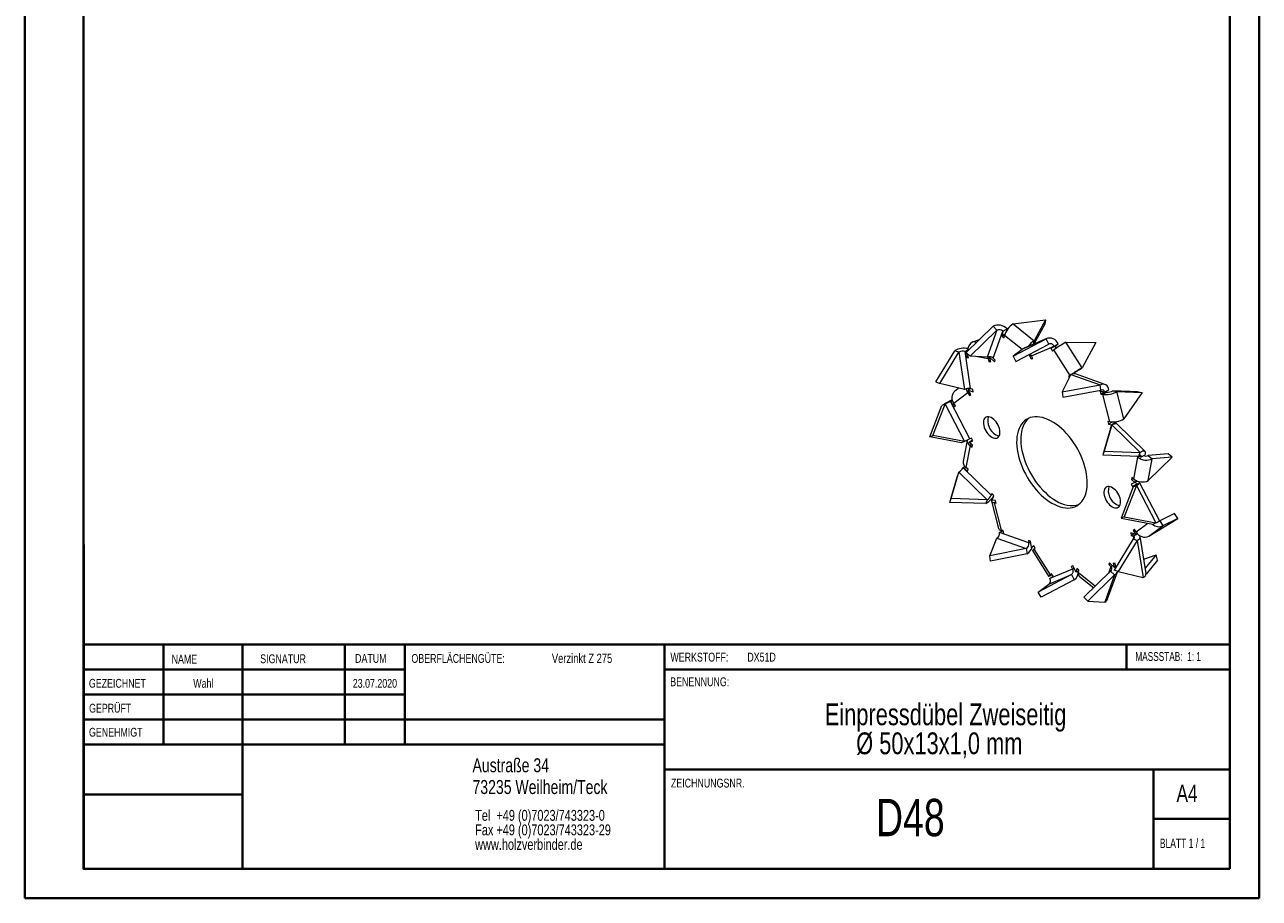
# Model space of a CAD drawing. Header units: millimetres. Extents: x 0 to 210, y 0 to 297.
# Tile 1 of 2: x 0 to 210, y 0 to 149. Entities that reach past the tile are written whole.
import ezdxf

# ---------------------------------------------------------------- set-up
doc = ezdxf.new("R2010")
doc.units = ezdxf.units.MM
doc.styles.add('SLDTEXTSTYLE0', font='TXT', dxfattribs={"width": 0.75})
doc.styles.add('SLDTEXTSTYLE1', font='TXT', dxfattribs={"width": 0.681818})
doc.styles.add('SLDTEXTSTYLE2', font='TXT', dxfattribs={"width": 0.7})

# ---------------------------------------------------------------- blocks, each defined once
blk = doc.blocks.new('SW_NOTE_0')
at = {"color": 0, "linetype": 'Continuous', "lineweight": 0, "char_height": 1.8521, "attachment_point": 1, "style": 'SLDTEXTSTYLE0'}
for s, insert in [('Tel  +49 (0)7023/743323-0', (0, 2.39)), ('Fax +49 (0)7023/743323-29', (0, -0.08)), ('www.holzverbinder.de', (0, -2.55))]:
    blk.add_mtext(s, dxfattribs=dict(at, insert=insert))
blk = doc.blocks.new('SW_NOTE_1')
at = {"color": 0, "linetype": 'Continuous', "lineweight": 0, "char_height": 3.7042, "attachment_point": 2, "style": 'SLDTEXTSTYLE0'}
for s, insert in [('Einpressdübel Zweiseitig', (28.01, 4.77)), ('Ø 50x13x1,0 mm', (26.95, -0.16))]:
    blk.add_mtext(s, dxfattribs=dict(at, insert=insert))

msp = doc.modelspace()

# ---------------------------------------------------------------- linework, layer by layer
at = {"color": 7, "linetype": 'Continuous', "lineweight": 40}
for p, q in [((0.08, 0.21), (0.08, 297.21)), ((210.08, 0.21), (210.08, 297.21)), ((10.08, 5.21), (10.08, 292.21)), ((205.08, 5.21), (205.08, 292.21)), ((10.11, 60.37), (10.11, 5.12)), ((205.08, 43.37), (10.11, 43.37)), ((23.71, 43.37), (23.71, 26.37)), ((37.1, 43.37), (37.1, 5.12)), ((54.51, 43.37), (54.51, 26.37)), ((64.71, 26.37), (64.71, 43.37)), ((108.91, 43.37), (108.91, 5.12)), ((187.47, 39.12), (187.47, 43.37)), ((64.71, 39.1), (10.11, 39.1)), ((205.08, 39.12), (108.91, 39.12)), ((64.71, 34.87), (10.11, 34.87)), ((108.91, 30.62), (10.11, 30.62)), ((108.91, 26.37), (10.11, 26.37)), ((108.91, 22.12), (205.08, 22.12)), ((192.08, 5.21), (192.08, 22.21)), ((37.1, 17.87), (10.11, 17.87)), ((10.11, 13.71), (10.08, 13.71)), ((205.08, 13.71), (192.08, 13.71)), ((10.11, 9.46), (10.08, 9.46)), ((10.08, 5.21), (205.08, 5.21)), ((205.08, 5.21), (180.99, 5.21)), ((0.08, 0.21), (210.08, 0.21))]:
    msp.add_line(p, q, dxfattribs=at)
at = {"color": 7, "linetype": 'Continuous', "lineweight": 15}
for p, q in [((160.23, 93), (164.79, 97.45)), ((160.9, 92.35), (165.45, 96.8)), ((165.45, 96.8), (163.79, 92.2)), ((165.45, 96.8), (164.79, 97.45)), ((164.81, 92.02), (166.47, 96.62)), ((166.48, 96.6), (166.33, 95.78)), ((166.47, 96.62), (167.17, 97.02)), ((166.47, 96.62), (166.48, 96.6)), ((166.48, 96.6), (167.19, 97.01)), ((167.15, 96.79), (167.19, 97.01)), ((167.17, 97.02), (167.19, 97.01)), ((168.2, 97.84), (173.71, 98.56)), ((168.2, 97.84), (171.77, 94.98)), ((173.57, 97.83), (171.73, 94.43)), ((173.71, 98.56), (171.77, 94.98)), ((173.71, 98.56), (173.57, 97.83)), ((161.34, 94.82), (162.5, 95.22)), ((161.98, 94.71), (161.34, 94.82)), ((166.79, 96.05), (166.33, 95.78)), ((166.33, 95.78), (166.68, 95.51)), ((166.68, 95.51), (166.74, 95.87)), ((169.72, 93.48), (166.74, 95.87)), ((168.19, 92.35), (173.83, 95.31)), ((169.99, 93.68), (173.83, 95.31)), ((173.96, 95.38), (170.11, 93.74)), ((171.66, 94.4), (171.77, 94.98)), ((174.29, 94.43), (173.83, 95.31)), ((179.92, 90.4), (177.17, 94.73)), ((177.17, 94.73), (182.27, 94.72)), ((182.27, 94.72), (179.92, 90.4)), ((155.05, 87.99), (158.29, 93.3)), ((155.74, 87.75), (158.98, 93.06)), ((158.98, 93.06), (158.29, 93.3)), ((158.98, 93.06), (159.95, 86.73)), ((160.02, 93.18), (160.48, 93.44)), ((160.98, 86.85), (160.02, 93.18)), ((160.02, 93.18), (160.03, 93.17)), ((160.03, 93.17), (160.47, 93.43)), ((160.03, 93.17), (160.29, 92.15)), ((160.23, 93), (160.9, 92.35)), ((160.51, 92.54), (160.46, 92.78)), ((160.62, 92.09), (160.51, 92.54)), ((160.75, 92.5), (160.51, 92.54)), ((169.99, 93.68), (168.19, 92.35)), ((168.65, 91.46), (174.29, 94.43)), ((169.99, 93.68), (170.11, 93.74)), ((170.51, 92.44), (170.59, 92.37)), ((170.59, 92.37), (170.61, 92.49)), ((170.88, 92.64), (171.28, 91.89)), ((171.31, 92.45), (175.16, 94.08)), ((171.54, 92), (171.31, 92.45)), ((175.35, 94.07), (174.64, 93.66)), ((175.16, 94.06), (174.64, 93.66)), ((174.64, 93.66), (174.91, 93.24)), ((174.91, 93.24), (175.14, 93.42)), ((177.88, 89.09), (175.14, 93.42)), ((175.16, 94.08), (175.86, 94.49)), ((175.16, 94.06), (175.87, 94.47)), ((175.16, 94.08), (175.16, 94.06)), ((175.35, 94.07), (175.87, 94.47)), ((175.57, 93.72), (175.35, 94.07)), ((175.86, 94.49), (175.87, 94.47)), ((160.57, 92.31), (160.29, 92.15)), ((160.29, 92.15), (160.62, 92.09)), ((163.79, 92.2), (160.9, 92.35)), ((163.94, 91.93), (161.88, 92.3)), ((164.22, 92.09), (163.94, 91.93)), ((163.94, 91.93), (164.06, 91.48)), ((164.34, 91.64), (164.06, 91.48)), ((164.06, 91.48), (164.39, 91.42)), ((164.34, 92.27), (164.2, 92.18)), ((164.39, 91.42), (164.2, 92.18)), ((164.2, 92.18), (165.02, 91.38)), ((165.14, 91.69), (164.81, 92.02)), ((165.02, 91.38), (165.14, 91.69)), ((168.19, 92.35), (168.65, 91.46)), ((171.28, 91.89), (171.53, 92.03)), ((171.28, 91.89), (171.54, 92)), ((179.45, 90.05), (179.92, 90.4)), ((178, 89.24), (176.55, 86.29)), ((177.88, 89.09), (177.65, 88.91)), ((177.92, 89.06), (177.65, 88.91)), ((177.65, 88.91), (177.76, 88.74)), ((177.95, 89.14), (177.88, 89.09)), ((177.94, 89.12), (177.88, 89.09)), ((178, 89.24), (183, 87.47)), ((178.59, 89.49), (178.4, 89.38)), ((178.45, 89.39), (178.59, 89.49)), ((183.81, 87.58), (178.81, 89.35)), ((155.05, 87.99), (155.74, 87.75)), ((159.95, 86.73), (155.74, 87.75)), ((160.49, 86.13), (158.11, 84.34)), ((159, 86.96), (158.29, 86.43)), ((160.74, 86.27), (160.49, 86.13)), ((160.49, 86.13), (160.76, 85.71)), ((160.98, 86.85), (160.54, 86.59)), ((160.99, 85.88), (160.54, 86.59)), ((160.54, 86.59), (161.4, 86.29)), ((161.33, 86.73), (160.98, 86.85)), ((161.4, 86.29), (161.33, 86.73)), ((176.55, 86.29), (183, 87.47)), ((176.55, 86.29), (176.68, 85.41)), ((176.68, 85.41), (183.13, 86.59)), ((182.89, 86.55), (183.75, 86.24)), ((183.13, 86.59), (183, 87.47)), ((183.75, 86.23), (183, 86.36)), ((183, 86.36), (183.11, 85.91)), ((183.69, 86.24), (183.11, 85.91)), ((184.16, 86.26), (183.45, 85.85)), ((183.75, 86.24), (184.46, 86.65)), ((183.75, 86.23), (184.46, 86.63)), ((183.75, 86.24), (183.75, 86.23)), ((184.16, 86.26), (183.89, 86.3)), ((184.46, 86.65), (184.46, 86.63)), ((185.17, 86.47), (185.84, 86.35)), ((189.48, 86.29), (185.17, 86.47)), ((187.02, 81.7), (185.84, 86.35)), ((185.84, 86.35), (190.15, 86.17)), ((190.15, 86.17), (187.02, 81.7)), ((189.48, 86.29), (190.15, 86.17)), ((154.56, 78.89), (156.62, 84.22)), ((156.62, 84.22), (156.08, 83.99)), ((156.62, 84.22), (159.95, 77.86)), ((157.53, 84.69), (157.86, 84.88)), ((160.86, 78.32), (157.53, 84.69)), ((157.53, 84.69), (157.54, 84.69)), ((157.54, 84.69), (157.87, 84.88)), ((157.54, 84.69), (158.14, 83.74)), ((158.38, 83.91), (158.11, 84.34)), ((160.76, 85.71), (160.99, 85.88)), ((183.11, 85.91), (183.45, 85.85)), ((184.63, 81.2), (183.45, 85.85)), ((154.03, 78.66), (156.08, 83.99)), ((158.14, 83.74), (158.38, 83.91)), ((184.79, 80.08), (183.48, 75.58)), ((185.02, 80.72), (183.71, 76.22)), ((184.63, 81.2), (184.3, 81.26)), ((184.3, 81.26), (184.42, 80.81)), ((185.05, 81.17), (184.42, 80.81)), ((184.42, 80.81), (184.98, 80.71)), ((184.98, 80.71), (184.69, 79.92)), ((184.69, 79.92), (184.76, 79.95)), ((184.69, 79.92), (184.73, 79.88)), ((184.79, 80.08), (185.02, 80.72)), ((185.69, 81.11), (184.98, 80.71)), ((185.02, 80.72), (189.83, 76.02)), ((185.69, 81.11), (185.3, 81.18)), ((185.69, 81.11), (185.62, 80.92)), ((190.65, 76.16), (185.84, 80.85)), ((154.03, 78.66), (154.56, 78.89)), ((159.42, 77.63), (154.03, 78.66)), ((159.95, 77.86), (154.56, 78.89)), ((159.95, 77.86), (159.42, 77.63)), ((160.38, 78.09), (159.7, 74.47)), ((161.32, 78.07), (160.7, 77.71)), ((160.7, 77.71), (161.36, 78)), ((161.29, 77.25), (160.7, 77.71)), ((161.13, 78.44), (160.86, 78.32)), ((161.36, 78), (161.13, 78.44)), ((160.87, 77.16), (160.18, 73.44)), ((161.17, 77.34), (160.87, 77.16)), ((160.87, 77.16), (161.22, 76.88)), ((161.22, 76.88), (161.29, 77.25)), ((183.71, 76.22), (183.48, 75.58)), ((183.71, 76.22), (189.83, 76.02)), ((189.6, 75.38), (189.83, 76.02)), ((189.95, 75.21), (190.66, 75.62)), ((189.95, 75.2), (190.66, 75.61)), ((190.66, 75.62), (190.66, 75.61)), ((194.56, 75.78), (191.18, 75.49)), ((195.25, 75.22), (194.56, 75.78)), ((159.68, 73.43), (160, 73.61)), ((183.48, 75.58), (189.6, 75.38)), ((188.75, 71.47), (189.44, 75.19)), ((189.18, 75.4), (189.44, 75.19)), ((189.75, 75.36), (189.44, 75.19)), ((189.95, 75.2), (189.67, 75.42)), ((189.72, 75.44), (189.95, 75.21)), ((189.95, 75.21), (189.95, 75.2)), ((191.18, 75.49), (191.88, 74.93)), ((191.19, 71.21), (195.25, 75.22)), ((191.19, 71.21), (191.88, 74.93)), ((195.25, 75.22), (191.88, 74.93)), ((157.44, 67.51), (158.75, 72.01)), ((157.67, 68.15), (158.98, 72.65)), ((158.98, 72.65), (158.75, 72.01)), ((158.98, 72.65), (163.79, 67.95)), ((159.67, 73.42), (159.68, 73.43)), ((164.48, 68.72), (159.67, 73.42)), ((159.68, 73.43), (160.46, 72.8)), ((160.53, 73.16), (160.18, 73.44)), ((160.46, 72.8), (160.53, 73.16)), ((188.41, 71.75), (188.34, 71.38)), ((188.64, 71.56), (188.34, 71.38)), ((188.75, 71.47), (188.41, 71.75)), ((188.64, 70.17), (186.58, 64.84)), ((189.17, 70.4), (187.12, 65.07)), ((188.93, 70.92), (188.26, 70.63)), ((188.26, 70.63), (188.5, 70.19)), ((188.34, 71.38), (188.93, 70.92)), ((188.5, 70.19), (189.2, 70.6)), ((188.5, 70.19), (188.76, 70.31)), ((188.64, 70.17), (189.17, 70.4)), ((188.76, 70.31), (189.47, 70.71)), ((188.76, 70.31), (188.79, 70.26)), ((189.33, 71.15), (188.93, 70.92)), ((189.01, 70.97), (189.2, 70.6)), ((189.17, 70.4), (192.5, 64.04)), ((189.2, 70.6), (189.47, 70.71)), ((193.12, 64.45), (189.78, 70.81)), ((157.44, 67.51), (157.67, 68.15)), ((163.56, 67.31), (157.44, 67.51)), ((163.79, 67.95), (157.67, 68.15)), ((163.79, 67.95), (163.56, 67.31)), ((164.6, 69.04), (164.48, 68.72)), ((164.48, 68.72), (164.76, 68.88)), ((164.54, 67.71), (165.72, 63.06)), ((164.93, 68.71), (164.6, 69.04)), ((164.65, 67.92), (164.93, 68.71)), ((165.21, 67.82), (164.65, 67.92)), ((165.27, 67.59), (164.99, 67.43)), ((164.99, 67.43), (166.18, 62.78)), ((164.99, 67.43), (165.33, 67.37)), ((165.33, 67.37), (165.21, 67.82)), ((195.67, 65.63), (193.14, 64.38)), ((196.21, 64.79), (195.67, 65.63)), ((187.12, 65.07), (186.58, 64.84)), ((186.58, 64.84), (191.97, 63.81)), ((187.12, 65.07), (192.5, 64.04)), ((189.14, 62.5), (191.1, 63.98)), ((191.29, 61.75), (196.21, 64.79)), ((191.29, 61.75), (193.67, 63.54)), ((191.97, 63.81), (192.5, 64.04)), ((193.14, 64.38), (193.67, 63.54)), ((196.21, 64.79), (193.67, 63.54)), ((164.23, 58.41), (165.45, 61.44)), ((165.45, 61.44), (170.45, 59.67)), ((165.87, 62.4), (166.44, 62.73)), ((165.88, 62.39), (165.87, 62.4)), ((165.87, 62.4), (166.63, 62.27)), ((170.87, 60.62), (165.88, 62.39)), ((166.51, 62.72), (166.18, 62.78)), ((166.63, 62.27), (166.51, 62.72)), ((171.15, 60.94), (170.8, 61.06)), ((170.8, 61.06), (170.87, 60.62)), ((171.32, 59.85), (171.15, 60.94)), ((188.64, 61.3), (185.4, 55.98)), ((189.33, 61.05), (186.09, 55.74)), ((189.09, 62.04), (188.23, 62.34)), ((188.23, 62.34), (188.3, 61.9)), ((188.3, 61.9), (188.75, 62.16)), ((188.3, 61.9), (188.65, 61.78)), ((188.87, 62.92), (188.64, 62.75)), ((188.89, 62.89), (188.64, 62.75)), ((188.64, 62.75), (189.09, 62.04)), ((188.64, 61.3), (189.33, 61.05)), ((188.65, 61.78), (189.35, 62.19)), ((188.65, 61.78), (188.71, 61.35)), ((189.14, 62.5), (188.87, 62.92)), ((189.37, 62.2), (189.09, 62.04)), ((189.33, 61.05), (190.3, 54.72)), ((190.81, 55.41), (189.84, 61.74)), ((170.45, 59.67), (164.23, 58.41)), ((170.45, 59.67), (170.58, 58.79)), ((170.87, 60.62), (171.17, 60.79)), ((171.71, 60.14), (171.32, 59.85)), ((171.74, 60.09), (171.32, 59.85)), ((171.51, 59.32), (174.25, 54.99)), ((171.98, 59.72), (171.71, 60.14)), ((171.74, 59.54), (171.98, 59.72)), ((171.74, 59.54), (174.49, 55.21)), ((164.36, 57.53), (164.23, 58.41)), ((170.58, 58.79), (164.36, 57.53)), ((178.35, 56.74), (178.08, 56.63)), ((178.93, 55.64), (178.35, 56.74)), ((184.6, 57.25), (184.49, 56.94)), ((184.49, 56.94), (184.77, 57.1)), ((184.49, 56.94), (184.82, 56.61)), ((185.43, 56.45), (184.6, 57.25)), ((184.82, 56.61), (185.1, 56.77)), ((185.57, 57.15), (185.24, 57.21)), ((185.24, 57.21), (185.43, 56.45)), ((185.69, 56.7), (185.57, 57.15)), ((190.43, 57.88), (192.52, 58.58)), ((192.52, 58.58), (190.67, 56.32)), ((192.75, 57.68), (190.81, 55.3)), ((192.75, 57.68), (192.52, 58.58)), ((178.14, 55.23), (172.49, 52.27)), ((174.29, 53.6), (178.14, 55.23)), ((174.46, 54.57), (174.99, 54.97)), ((178.32, 56.18), (174.47, 54.55)), ((174.72, 55.39), (174.49, 55.21)), ((174.74, 55.36), (174.49, 55.21)), ((174.99, 54.97), (174.72, 55.39)), ((178.08, 56.63), (178.32, 56.18)), ((178.14, 55.23), (178.6, 54.35)), ((178.32, 56.18), (178.57, 56.33)), ((179.04, 56.26), (178.93, 55.64)), ((179.37, 55.9), (178.93, 55.64)), ((179.39, 55.98), (179.04, 56.26)), ((179.32, 55.62), (179.39, 55.98)), ((179.32, 55.62), (182.21, 53.3)), ((179.46, 54.97), (181.91, 53.01)), ((184.79, 55.83), (180.24, 51.38)), ((185.46, 55.18), (180.91, 50.73)), ((185.46, 55.18), (183.8, 50.58)), ((184.27, 51.12), (185.93, 55.72)), ((184.82, 56.61), (184.4, 55.44)), ((184.79, 55.83), (185.46, 55.18)), ((186.09, 55.74), (185.4, 55.98)), ((185.71, 56.61), (185.43, 56.45)), ((185.69, 56.7), (185.82, 56.67)), ((185.73, 56.54), (185.69, 56.7)), ((186.09, 55.74), (190.3, 54.72)), ((172.49, 52.27), (174.29, 53.6)), ((178.6, 54.35), (172.96, 51.38)), ((174.47, 54.55), (174.46, 54.57)), ((172.96, 51.38), (172.49, 52.27)), ((180.91, 50.73), (180.24, 51.38)), ((180.91, 50.73), (183.8, 50.58))]:
    msp.add_line(p, q, dxfattribs=at)
at = {"color": 7, "linetype": 'Continuous', "lineweight": 0}
for p, q in [((64.71, 39.12), (10.11, 39.12)), ((23.71, 5.21), (23.71, 5.12)), ((54.51, 5.21), (54.51, 5.12))]:
    msp.add_line(p, q, dxfattribs=at)
at = {"color": 7, "linetype": 'Continuous', "lineweight": 15, "flags": 128}
for points in [[(163.89, 92.24), (163.89, 92.22), (163.94, 91.93)], [(164.56, 78.6), (164.79, 78.49), (165.01, 78.43), (165.22, 78.41), (165.41, 78.44), (165.58, 78.51), (165.72, 78.63), (165.84, 78.8), (165.92, 79), (165.96, 79.23), (165.97, 79.48), (165.95, 79.76), (165.88, 80.05), (165.79, 80.34), (165.66, 80.63), (165.5, 80.92), (165.32, 81.18), (165.12, 81.42), (164.9, 81.62), (164.67, 81.8), (164.45, 81.93), (164.22, 82.02), (164.01, 82.06), (163.8, 82.05), (163.62, 82), (163.47, 81.9), (163.34, 81.76), (163.24, 81.58), (163.18, 81.36), (163.15, 81.12), (163.16, 80.85), (163.2, 80.56), (163.28, 80.27), (163.4, 79.98), (163.54, 79.69), (163.71, 79.42), (163.9, 79.17), (164.11, 78.94), (164.33, 78.75), (164.56, 78.6)], [(174.81, 67.37), (175.28, 67.13), (175.74, 66.92), (176.2, 66.76), (176.65, 66.65), (177.09, 66.58), (177.51, 66.56), (177.92, 66.58), (178.31, 66.65), (178.68, 66.77), (179.02, 66.93), (179.34, 67.14), (179.63, 67.39), (179.9, 67.68), (180.13, 68.01), (180.33, 68.38), (180.5, 68.79), (180.63, 69.22), (180.73, 69.69), (180.8, 70.19), (180.82, 70.71), (180.81, 71.25), (180.77, 71.82), (180.69, 72.39), (180.57, 72.98), (180.42, 73.58), (180.24, 74.18), (180.02, 74.78), (179.77, 75.38), (179.49, 75.97), (179.19, 76.55), (178.85, 77.12), (178.5, 77.68), (178.12, 78.21), (177.72, 78.72), (177.3, 79.2), (176.87, 79.65), (176.43, 80.07), (175.97, 80.46), (175.51, 80.81), (175.05, 81.12), (174.58, 81.38), (174.12, 81.61), (173.66, 81.79), (173.2, 81.93), (172.76, 82.02), (172.33, 82.07), (171.91, 82.07), (171.51, 82.02), (171.13, 81.93), (170.77, 81.79), (170.44, 81.6), (170.14, 81.37), (169.86, 81.1), (169.61, 80.79), (169.39, 80.44), (169.21, 80.05), (169.06, 79.63), (168.94, 79.18), (168.86, 78.69), (168.81, 78.18), (168.8, 77.65), (168.83, 77.1), (168.89, 76.53), (168.99, 75.94), (169.13, 75.35), (169.29, 74.75), (169.5, 74.15), (169.73, 73.55), (169.99, 72.95), (170.29, 72.37), (170.61, 71.79), (170.95, 71.23), (171.32, 70.69), (171.71, 70.17), (172.12, 69.67), (172.54, 69.2), (172.98, 68.77), (173.43, 68.36), (173.89, 67.99), (174.35, 67.66), (174.81, 67.37)], [(170.93, 81.86), (170.84, 81.78), (170.56, 81.51), (170.32, 81.2), (170.1, 80.85), (169.91, 80.46), (169.76, 80.04), (169.65, 79.58), (169.57, 79.1), (169.52, 78.59), (169.51, 78.06), (169.54, 77.5), (169.6, 76.94), (169.7, 76.35), (169.83, 75.76), (170, 75.16), (170.2, 74.56), (170.44, 73.96), (170.7, 73.36), (170.99, 72.77), (171.31, 72.2), (171.66, 71.64), (172.03, 71.09), (172.42, 70.57), (172.82, 70.08), (173.25, 69.61), (173.69, 69.17), (174.13, 68.77), (174.59, 68.4), (175.06, 68.07), (175.52, 67.78)], [(185.02, 80.72), (185.23, 80.82), (185.42, 80.89), (185.58, 80.92), (185.72, 80.91), (185.82, 80.86), (185.84, 80.85)], [(190.66, 75.62), (190.71, 75.8), (190.72, 75.96), (190.7, 76.08), (190.63, 76.17), (190.53, 76.22), (190.39, 76.23), (190.23, 76.2), (190.04, 76.13), (189.83, 76.02)], [(189.95, 75.21), (189.98, 75.3), (189.98, 75.37), (189.96, 75.42), (189.92, 75.46), (189.86, 75.47), (189.79, 75.46), (189.7, 75.43), (189.6, 75.38)], [(185.07, 66.76), (185.29, 66.65), (185.51, 66.59), (185.72, 66.57), (185.92, 66.6), (186.09, 66.68), (186.23, 66.8), (186.34, 66.96), (186.43, 67.16), (186.47, 67.39), (186.48, 67.65), (186.45, 67.92), (186.39, 68.21), (186.29, 68.51), (186.16, 68.8), (186, 69.08), (185.82, 69.34), (185.62, 69.58), (185.41, 69.79), (185.18, 69.96), (184.95, 70.09), (184.73, 70.18), (184.51, 70.22), (184.31, 70.21), (184.13, 70.16), (183.97, 70.06), (183.84, 69.92), (183.74, 69.74), (183.68, 69.52), (183.65, 69.28), (183.66, 69.01), (183.71, 68.73), (183.79, 68.43), (183.9, 68.14), (184.05, 67.85), (184.22, 67.58), (184.41, 67.33), (184.62, 67.11), (184.84, 66.92), (185.07, 66.76)], [(188.64, 70.17), (188.73, 70.23), (188.81, 70.27), (188.86, 70.31), (188.89, 70.34), (188.89, 70.35), (188.87, 70.35), (188.83, 70.33), (188.76, 70.31)], [(189.17, 70.4), (189.37, 70.52), (189.53, 70.62), (189.66, 70.7), (189.74, 70.76), (189.78, 70.8), (189.77, 70.82), (189.71, 70.81), (189.61, 70.77), (189.47, 70.71)], [(164.71, 68.09), (164.6, 67.96), (164.54, 67.84), (164.53, 67.73), (164.58, 67.63), (164.67, 67.54), (164.81, 67.48), (164.99, 67.43)], [(192.97, 64.32), (193.03, 64.34), (193.14, 64.38)], [(188.64, 61.3), (188.73, 61.36), (188.8, 61.42), (188.84, 61.49), (188.85, 61.56), (188.84, 61.63), (188.8, 61.69), (188.74, 61.74), (188.65, 61.78)], [(189.33, 61.05), (189.53, 61.18), (189.68, 61.32), (189.78, 61.46), (189.84, 61.61), (189.84, 61.75), (189.81, 61.83)], [(174.49, 55.21), (174.37, 55.12), (174.29, 55.05), (174.25, 55), (174.26, 54.99), (174.31, 55), (174.41, 55.04), (174.54, 55.11), (174.71, 55.2), (174.8, 55.25)]]:
    msp.add_lwpolyline(points, dxfattribs=at)
at = {"color": 7, "linetype": 'Continuous', "lineweight": 15}
for centre, radius, start, end in [((165.68, 95.55), 2.1, 44.6714, 115.1926), ((165.83, 95.98), 0.896, 44.8788, 114.9852), ((169.89, 95.06), 3.25, 121.2539, 165.5218), ((162.43, 93.17), 1.98, 123.5639, 178.8022), ((173.52, 92.15), 3.33, 121.7626, 145.7536), ((174.45, 93.92), 1.52, 21.6585, 114.0757), ((189.03, 74.19), 23.72, 119.9824, 125.8337), ((159.88, 90.36), 3.35, 78.9995, 118.3615), ((159.65, 91.84), 1.38, 74.5655, 118.6598), ((170.57, 92.06), 0.839, 27.2737, 53.2886), ((174.55, 93.84), 0.647, 21.8838, 113.8504), ((164.17, 91.39), 0.896, 44.8788, 114.9852), ((193.37, 67.27), 26.76, 120.1901, 124.4076), ((178.53, 88.42), 0.968, 72.6704, 122.7833), ((184.49, 81.32), 10.08, 119.9872, 125.829), ((159.33, 85.28), 1.55, 132.1301, 217.9042), ((160.61, 85.52), 1.38, 74.5655, 118.6598), ((162.18, 87.21), 2.01, 190.6493, 212.6077), ((183.5, 86.65), 0.958, 359.8752, 121.6453), ((183.35, 86.25), 0.406, 359.7268, 121.7936), ((183.85, 89.88), 4.05, 264.3141, 299.4137), ((184.32, 87.97), 1.72, 264.3658, 299.362), ((169.37, 60.81), 26.72, 115.5185, 119.8107), ((161.67, 75.47), 10.1, 114.179, 120.0074), ((166.61, 81.37), 2.72, 165.3806, 240.4467), ((185.04, 85.2), 4.02, 264.1899, 299.5379), ((165, 69.11), 10.1, 114.179, 120.0074), ((161.53, 78.1), 1.15, 180.5313, 235.1345), ((165.96, 80.13), 1.31, 238.3038, 265.2991), ((160.78, 74.34), 1.08, 173.5293, 236.597), ((190.86, 77), 2.3, 231.8275, 296.1468), ((190.76, 76.34), 0.951, 247.6336, 296.5684), ((158.11, 74.13), 1.72, 300.6333, 335.6405), ((190.18, 73.29), 2.31, 231.9496, 296.0247), ((187.11, 69.53), 2.72, 165.3806, 240.4467), ((161.24, 71.09), 4.43, 301.5513, 324.9669), ((162.92, 69.43), 1.72, 300.6333, 335.6405), ((178.07, 71.45), 4.47, 235.1374, 287.3047), ((186.46, 68.29), 1.31, 238.3038, 265.2991), ((166.18, 63.29), 0.508, 206.7118, 270.1058), ((193, 64.9), 1.52, 225.4503, 296.4578), ((191.63, 65.99), 2.14, 294.0872, 313.9586), ((164.91, 62.25), 0.98, 304.0257, 7.9989), ((190.63, 63.29), 1.68, 207.9777, 293.3756), ((169.9, 60.48), 0.98, 304.0257, 7.9989), ((169.42, 60.59), 2.15, 302.8949, 341.929), ((172.03, 59), 0.618, 117.3733, 147.8877), ((177.71, 55.81), 0.712, 306.4187, 32.224), ((177.73, 55.62), 1.53, 304.3326, 8.2052), ((179.92, 55.41), 0.638, 161.1723, 223.6988), ((184.55, 56.23), 0.471, 301.7668, 54.0488), ((184.98, 56.07), 1.02, 298.3832, 343.6943), ((190, 55.48), 0.808, 291.3793, 355.4801), ((173.87, 54.17), 0.712, 306.4187, 32.224), ((183.31, 51.48), 1.03, 298.4805, 339.4183)]:
    msp.add_arc(centre, radius, start, end, dxfattribs=at)

# ---------------------------------------------------------------- block references
at = {"color": 7, "linetype": 'Continuous', "lineweight": 0}
for name, p in [('SW_NOTE_1', (128.7, 28.57)), ('SW_NOTE_0', (76.7, 12.85))]:
    msp.add_blockref(name, p, dxfattribs=at)

# ---------------------------------------------------------------- texts
for s, insert, char_height, attachment_point, style in [('OBERFLÄCHENGÜTE:', (65.86, 41.74), 1.5, 1, 'SLDTEXTSTYLE0'), ('MASSSTAB:  1: 1', (188.99, 42.07), 1.5, 1, 'SLDTEXTSTYLE2'), ('NAME', (25.07, 41.62), 1.5, 1, 'SLDTEXTSTYLE0'), ('SIGNATUR', (40.14, 41.68), 1.5, 1, 'SLDTEXTSTYLE0'), ('DATUM', (56.28, 41.74), 1.5, 1, 'SLDTEXTSTYLE0'), ('Verzinkt Z 275', (89.75, 41.8), 1.5875, 1, 'SLDTEXTSTYLE0'), ('WERKSTOFF:', (109.91, 41.96), 1.5, 1, 'SLDTEXTSTYLE0'), ('DX51D', (122.99, 41.96), 1.5, 1, 'SLDTEXTSTYLE0'), ('BENENNUNG:', (109.88, 37.77), 1.5, 1, 'SLDTEXTSTYLE0'), ('GEZEICHNET', (11, 37.51), 1.5, 1, 'SLDTEXTSTYLE0'), ('Wahl', (30.46, 37.5), 1.499, 2, 'SLDTEXTSTYLE0'), ('23.07.2020', (59.65, 37.5), 1.499, 2, 'SLDTEXTSTYLE0'), ('GEPRÜFT', (11.03, 33.28), 1.5, 1, 'SLDTEXTSTYLE0'), ('GENEHMIGT', (11.02, 29.19), 1.5, 1, 'SLDTEXTSTYLE0'), ('Austraße 34', (76.25, 24.02), 2.3813, 1, 'SLDTEXTSTYLE0'), ('73235 Weilheim/Teck', (76.25, 20.32), 2.3813, 1, 'SLDTEXTSTYLE0'), ('ZEICHNUNGSNR.', (110, 20.55), 1.5, 1, 'SLDTEXTSTYLE0'), ('A4', (196, 19.52), 2.91, 1, 'SLDTEXTSTYLE0'), ('D48', (150.72, 17.12), 6.35, 2, 'SLDTEXTSTYLE0'), ('BLATT 1 / 1', (193.16, 10.36), 1.5875, 1, 'SLDTEXTSTYLE1')]:
    msp.add_mtext(s, dxfattribs=dict(at, insert=insert, char_height=char_height, attachment_point=attachment_point, style=style))

doc.saveas('drawing.dxf')
